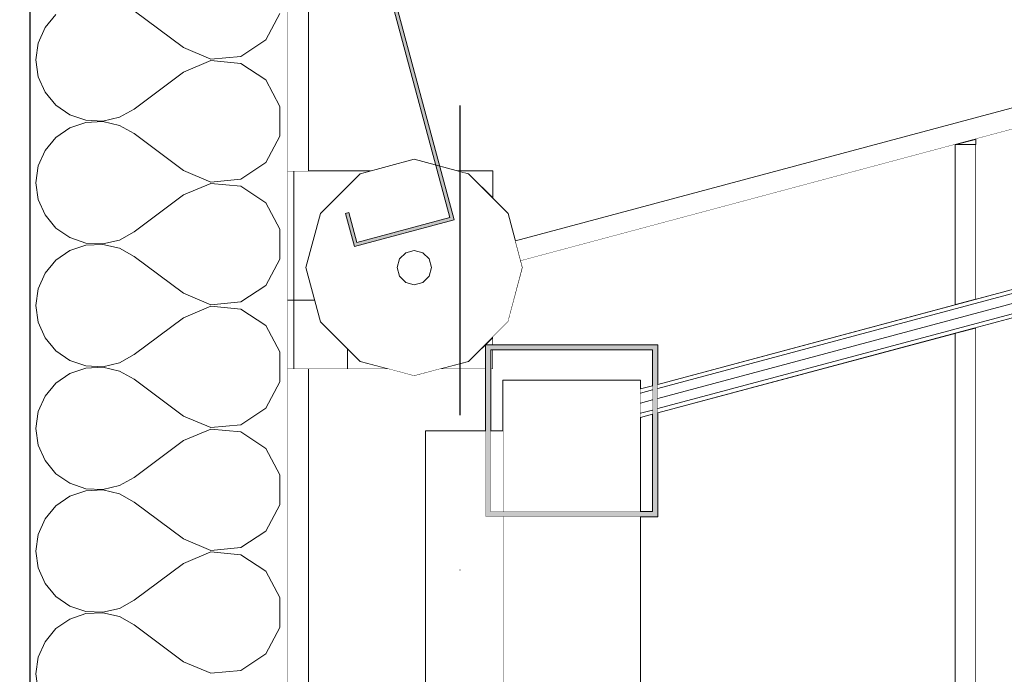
# Model space of a CAD drawing. Header units: millimetres. Extents: x -12989 to 381717, y -50461 to 30884.
# Tile 23 of 63: x 363530 to 364102, y -40532 to -40151. Entities that reach past the tile are written whole.
import ezdxf
from ezdxf.enums import TextEntityAlignment as Align

# ---------------------------------------------------------------- set-up
doc = ezdxf.new("R2010")
doc.units = ezdxf.units.MM
doc.header["$MEASUREMENT"] = 0
doc.linetypes.add('Kropki i Kreski', pattern=[360, 180, -90, 0, -90])
doc.linetypes.add('Wipeout_Contour', pattern=[1000, 0, -1000])
for name, color, linetype in [('AS_Belki.Import IFC', 7, 'Continuous'), ('AS_Blachy.Import IFC', 7, 'Continuous'), ('Nowe_04-ŚCIANY DZIAŁOWE', 7, 'Continuous'), ('Nowe_A__SCIANY', 7, 'Continuous'), ('Nowe_A_WYM', 7, 'Continuous'), ('Nowe_Drzwi Archicad', 7, 'Continuous'), ('Nowe_Warstwa IFC.Import IFC', 7, 'Continuous')]:
    doc.layers.add(name, color=color, linetype=linetype)
for name, color, linetype, lineweight in [('AS_Belki.Import IFC_Nr_pióra__1', 7, 'Continuous', 13), ('AS_Belki.Import IFC_Nr_pióra__88', 7, 'Continuous', 13), ('AS_Belki.Import IFC_Nr_pióra__90', 7, 'Continuous', 13), ('AS_Blachy.Import IFC_Nr_pióra__4', 7, 'Continuous', 13), ('Nowe_A__SCIANY_Nr_pióra__27', 7, 'Continuous', 25), ('Nowe_A_WYM_Nr_pióra__1', 7, 'Continuous', 13), ('Nowe_A_WYM_Nr_pióra__45', 7, 'Continuous', 15), ('Nowe_A_WYM_Nr_pióra__85', 7, 'Continuous', 13), ('Nowe_Drzwi Archicad_Nr_pióra__101', 252, 'Continuous', 5), ('Nowe_Drzwi Archicad_Nr_pióra__41', 7, 'Continuous', 15), ('Nowe_Warstwa IFC.Import IFC_Nr_pióra__1', 7, 'Continuous', 13), ('Nowe_Warstwa IFC.Import IFC_Nr_pióra__25', 7, 'Continuous', 25)]:
    doc.layers.add(name, color=color, linetype=linetype, lineweight=lineweight)
doc.layers.add('Nowe_A__SCIANY_Nr_pióra__174', color=7, linetype='Continuous', lineweight=5, true_color=0x6a6a6a)
doc.styles.add('STYL_AUTOMATYCZNY_1', font='arial.ttf')
doc.styles.add('STYL_AUTOMATYCZNY_5', font='arial.ttf')
doc.dimstyles.new('STYL_AUTOMATYCZNY__1', dxfattribs={"dimtxt": 139.999998, "dimasz": 57, "dimexe": 0.18, "dimexo": 0.0625, "dimgap": 0, "dimtad": 1, "dimdec": 0, "dimlfac": 0.1, "dimzin": 0, "dimdsep": 46, "dimtxsty": 'STYL_AUTOMATYCZNY_5', "dimblk": 'ARROWHEAD_6', "dimblk1": 'ARROWHEAD_6', "dimblk2": 'ARROWHEAD_6', "dimcen": 0.09, "dimse1": 1, "dimse2": 1, "dimclrd": 7, "dimclre": 7, "dimclrt": 7, "dimadec": 0, "dimazin": 0, "dimtfac": 1, "dimtdec": 4, "dimtmove": 0, "dimatfit": 3, "dimfxl": 0, "dimtolj": 1, "dimtzin": 0, "dimarcsym": 0})

# ---------------------------------------------------------------- blocks, each defined once
blk = doc.blocks.new('*X9', base_point=(363535.4, -45960.59))
at = {"layer": 'Nowe_A__SCIANY_Nr_pióra__174', "color": 251, "linetype": 'Continuous', "lineweight": 5, "true_color": 0x6a6a6a}
for p, q in [((363550.6, -40148.51), (363544.31, -40156.1)), ((363624.69, -40167.73), (363596.12, -40146.31)), ((363672.54, -40163.19), (363680.76, -40147.86)), ((363544.31, -40156.1), (363540.33, -40165.12)), ((363540.33, -40165.12), (363538.98, -40174.88)), ((363624.69, -40167.73), (363640.73, -40174.47)), ((363658.05, -40172.83), (363672.54, -40163.19)), ((363640.73, -40174.47), (363658.05, -40172.83)), ((363538.98, -40174.88), (363540.33, -40184.64)), ((363640.73, -40175.29), (363624.69, -40182.02)), ((363658.05, -40176.93), (363640.73, -40175.29)), ((363672.54, -40186.56), (363658.05, -40176.93)), ((363540.33, -40184.64), (363544.31, -40193.65)), ((363624.69, -40182.02), (363596.12, -40203.45)), ((363680.76, -40201.89), (363672.54, -40186.56)), ((363544.31, -40193.65), (363550.6, -40201.24)), ((363550.6, -40201.24), (363558.72, -40206.82)), ((363680.76, -40219.29), (363680.76, -40201.89)), ((363558.72, -40206.82), (363568.06, -40209.97)), ((363587.5, -40208.22), (363596.12, -40203.45)), ((363568.06, -40211.21), (363558.72, -40214.36)), ((363568.06, -40209.97), (363577.9, -40210.45)), ((363577.9, -40210.74), (363568.06, -40211.21)), ((363577.9, -40210.45), (363587.5, -40208.22)), ((363587.5, -40212.97), (363577.9, -40210.74)), ((363596.12, -40217.73), (363587.5, -40212.97)), ((363558.72, -40214.36), (363550.6, -40219.94)), ((363624.69, -40239.16), (363596.12, -40217.73)), ((363672.54, -40234.62), (363680.76, -40219.29)), ((363550.6, -40219.94), (363544.31, -40227.53)), ((363544.31, -40227.53), (363540.33, -40236.55)), ((363658.05, -40244.25), (363672.54, -40234.62)), ((363540.33, -40236.55), (363538.98, -40246.31)), ((363624.69, -40239.16), (363640.73, -40245.9)), ((363538.98, -40246.31), (363540.33, -40256.07)), ((363640.73, -40246.71), (363624.69, -40253.45)), ((363640.73, -40245.9), (363658.05, -40244.25)), ((363658.05, -40248.36), (363640.73, -40246.71)), ((363624.69, -40253.45), (363596.12, -40274.88)), ((363672.54, -40257.99), (363658.05, -40248.36)), ((363540.33, -40256.07), (363544.31, -40265.08)), ((363680.76, -40273.32), (363672.54, -40257.99)), ((363544.31, -40265.08), (363550.6, -40272.67)), ((363550.6, -40272.67), (363558.72, -40278.25)), ((363587.5, -40279.65), (363596.12, -40274.88)), ((363680.76, -40290.72), (363680.76, -40273.32)), ((363558.72, -40278.25), (363568.06, -40281.4)), ((363568.06, -40281.4), (363577.9, -40281.88)), ((363577.9, -40282.16), (363568.06, -40282.64)), ((363577.9, -40281.88), (363587.5, -40279.65)), ((363587.5, -40284.4), (363577.9, -40282.16)), ((363558.72, -40285.79), (363550.6, -40291.37)), ((363568.06, -40282.64), (363558.72, -40285.79)), ((363596.12, -40289.16), (363587.5, -40284.4)), ((363550.6, -40291.37), (363544.31, -40298.96)), ((363624.69, -40310.59), (363596.12, -40289.16)), ((363672.54, -40306.05), (363680.76, -40290.72)), ((363544.31, -40298.96), (363540.33, -40307.98)), ((363540.33, -40307.98), (363538.98, -40317.73)), ((363624.69, -40310.59), (363640.73, -40317.33)), ((363658.05, -40315.68), (363672.54, -40306.05)), ((363640.73, -40317.33), (363658.05, -40315.68)), ((363538.98, -40317.73), (363540.33, -40327.49)), ((363640.73, -40318.14), (363624.69, -40324.88)), ((363658.05, -40319.79), (363640.73, -40318.14)), ((363672.54, -40329.42), (363658.05, -40319.79)), ((363540.33, -40327.49), (363544.31, -40336.51)), ((363624.69, -40324.88), (363596.12, -40346.31)), ((363680.76, -40344.75), (363672.54, -40329.42)), ((363544.31, -40336.51), (363550.6, -40344.1)), ((363550.6, -40344.1), (363558.72, -40349.68)), ((363680.76, -40362.15), (363680.76, -40344.75)), ((363558.72, -40349.68), (363568.06, -40352.83)), ((363587.5, -40351.07), (363596.12, -40346.31)), ((363568.06, -40354.07), (363558.72, -40357.22)), ((363568.06, -40352.83), (363577.9, -40353.3)), ((363577.9, -40353.59), (363568.06, -40354.07)), ((363577.9, -40353.3), (363587.5, -40351.07)), ((363587.5, -40355.82), (363577.9, -40353.59)), ((363596.12, -40360.59), (363587.5, -40355.82)), ((363558.72, -40357.22), (363550.6, -40362.8)), ((363624.69, -40382.02), (363596.12, -40360.59)), ((363672.54, -40377.48), (363680.76, -40362.15)), ((363550.6, -40362.8), (363544.31, -40370.39)), ((363544.31, -40370.39), (363540.33, -40379.4)), ((363540.33, -40379.4), (363538.98, -40389.16)), ((363658.05, -40387.11), (363672.54, -40377.48)), ((363624.69, -40382.02), (363640.73, -40388.75)), ((363538.98, -40389.16), (363540.33, -40398.92)), ((363640.73, -40389.57), (363624.69, -40396.31)), ((363640.73, -40388.75), (363658.05, -40387.11)), ((363658.05, -40391.22), (363640.73, -40389.57)), ((363624.69, -40396.31), (363596.12, -40417.73)), ((363672.54, -40400.85), (363658.05, -40391.22)), ((363540.33, -40398.92), (363544.31, -40407.94)), ((363680.76, -40416.18), (363672.54, -40400.85)), ((363544.31, -40407.94), (363550.6, -40415.53)), ((363550.6, -40415.53), (363558.72, -40421.11)), ((363587.5, -40422.5), (363596.12, -40417.73)), ((363680.76, -40433.58), (363680.76, -40416.18)), ((363558.72, -40421.11), (363568.06, -40424.26)), ((363568.06, -40424.26), (363577.9, -40424.73)), ((363577.9, -40425.02), (363568.06, -40425.5)), ((363577.9, -40424.73), (363587.5, -40422.5)), ((363587.5, -40427.25), (363577.9, -40425.02)), ((363558.72, -40428.65), (363550.6, -40434.23)), ((363568.06, -40425.5), (363558.72, -40428.65)), ((363596.12, -40432.02), (363587.5, -40427.25)), ((363550.6, -40434.23), (363544.31, -40441.82)), ((363624.69, -40453.45), (363596.12, -40432.02)), ((363672.54, -40448.91), (363680.76, -40433.58)), ((363544.31, -40441.82), (363540.33, -40450.83)), ((363540.33, -40450.83), (363538.98, -40460.59)), ((363624.69, -40453.45), (363640.73, -40460.18)), ((363658.05, -40458.54), (363672.54, -40448.91)), ((363640.73, -40460.18), (363658.05, -40458.54)), ((363538.98, -40460.59), (363540.33, -40470.35)), ((363640.73, -40461), (363624.69, -40467.73)), ((363658.05, -40462.64), (363640.73, -40461)), ((363672.54, -40472.27), (363658.05, -40462.64)), ((363540.33, -40470.35), (363544.31, -40479.37)), ((363624.69, -40467.73), (363596.12, -40489.16)), ((363680.76, -40487.61), (363672.54, -40472.27)), ((363544.31, -40479.37), (363550.6, -40486.96)), ((363550.6, -40486.96), (363558.72, -40492.54)), ((363680.76, -40505), (363680.76, -40487.61)), ((363558.72, -40492.54), (363568.06, -40495.68)), ((363577.9, -40496.16), (363587.5, -40493.93)), ((363587.5, -40493.93), (363596.12, -40489.16)), ((363568.06, -40496.93), (363558.72, -40500.08)), ((363568.06, -40495.68), (363577.9, -40496.16)), ((363577.9, -40496.45), (363568.06, -40496.93)), ((363587.5, -40498.68), (363577.9, -40496.45)), ((363596.12, -40503.45), (363587.5, -40498.68)), ((363558.72, -40500.08), (363550.6, -40505.66)), ((363624.69, -40524.88), (363596.12, -40503.45)), ((363672.54, -40520.34), (363680.76, -40505)), ((363550.6, -40505.66), (363544.31, -40513.24)), ((363544.31, -40513.24), (363540.33, -40522.26)), ((363540.33, -40522.26), (363538.98, -40532.02)), ((363658.05, -40529.97), (363672.54, -40520.34)), ((363624.69, -40524.88), (363640.73, -40531.61)), ((363538.98, -40532.02), (363540.33, -40541.78)), ((363640.73, -40531.61), (363658.05, -40529.97))]:
    blk.add_line(p, q, dxfattribs=at)
blk = doc.blocks.new('ElemPrzekroju_1_1', base_point=(363535.4, -45960.59))
at = {"color": 254, "linetype": 'Wipeout_Contour', "lineweight": 0, "ltscale": 5854869.738324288}
blk.add_wipeout([(363685.4, -40640.59), (363685.4, -40064.75), (363535.4, -40104.95), (363535.4, -40640.59), (363555.4, -40660.59), (363535.4, -40680.59), (363535.4, -41640.59), (363555.4, -41660.59), (363535.4, -41680.59), (363535.4, -41960.59), (363685.4, -41960.59), (363685.4, -41680.59), (363665.4, -41660.59), (363685.4, -41640.59), (363685.4, -40680.59), (363665.4, -40660.59)], dxfattribs=at).dxf.layer = 'Nowe_A__SCIANY'
at = {"layer": 'Nowe_A__SCIANY_Nr_pióra__27', "color": 7, "linetype": 'Continuous', "lineweight": 25}
for p, q in [((363685.4, -40064.75), (363685.4, -40640.59)), ((363535.4, -40104.95), (363535.4, -40640.59))]:
    blk.add_line(p, q, dxfattribs=at)
at = {"layer": 'Nowe_A__SCIANY', "lineweight": 0}
blk.add_blockref('*X9', (363535.4, -45960.59), dxfattribs=at)
blk = doc.blocks.new('ElemPrzekroju_12_1', base_point=(363535.4, -45960.59))
at = {"layer": 'Nowe_Drzwi Archicad_Nr_pióra__101', "color": 252, "linetype": 'Continuous', "lineweight": 5}
for p, q in [((364011.88, -40368.3), (367072.97, -39548.08)), ((364012.46, -40370.21), (367073.49, -39550.01)), ((364025.82, -40414.26), (367085.39, -39594.45)), ((364026.4, -40416.17), (367085.91, -39596.38)), ((363765.4, -40390.59), (363765.4, -40356.93)), ((363900.4, -40398.17), (364011.88, -40368.3)), ((363900.4, -40400.24), (364012.46, -40370.21)), ((363962.33, -40385.12), (364011.88, -40368.3)), ((363963.1, -40386.97), (364012.46, -40370.21)), ((364012.46, -40370.21), (364011.88, -40368.3)), ((364025.82, -40414.26), (364012.46, -40370.21)), ((363915.4, -40408.26), (363962.33, -40385.12)), ((363963.1, -40386.97), (363962.33, -40385.12)), ((363916.41, -40410), (363963.1, -40386.97)), ((363980.74, -40429.56), (363963.1, -40386.97)), ((363890.4, -40400.85), (363897.4, -40398.97)), ((363890.4, -40402.92), (363897.4, -40401.04)), ((363900.4, -40418.28), (363915.4, -40408.26)), ((363900.4, -40420.69), (363916.41, -40410)), ((363916.41, -40410), (363915.4, -40408.26)), ((363939.46, -40449.92), (363916.41, -40410)), ((363890.4, -40450.54), (364025.82, -40414.26)), ((363890.4, -40452.61), (364026.4, -40416.17)), ((363980.74, -40429.56), (364025.82, -40414.26)), ((363981.51, -40431.41), (364026.4, -40416.17)), ((364026.4, -40416.17), (364025.82, -40414.26)), ((363890.4, -40424.96), (363897.4, -40420.29)), ((363890.4, -40427.37), (363897.4, -40422.69)), ((363939.46, -40449.92), (363980.74, -40429.56)), ((363981.51, -40431.41), (363980.74, -40429.56)), ((363697.95, -40452.42), (363765.4, -40434.34)), ((363698.47, -40454.35), (363765.4, -40436.41)), ((363940.46, -40451.65), (363981.51, -40431.41)), ((363901.18, -40475.49), (363939.46, -40449.92)), ((363902.4, -40477.08), (363940.46, -40451.65)), ((363940.46, -40451.65), (363939.46, -40449.92)), ((363901.18, -40475.49), (363890.4, -40461.44)), ((363890.4, -40484.94), (363901.18, -40475.49)), ((363902.4, -40477.08), (363901.18, -40475.49)), ((363890.4, -40487.6), (363902.4, -40477.08)), ((363710.37, -40498.78), (363765.4, -40484.04)), ((363710.89, -40500.71), (363765.4, -40486.11))]:
    blk.add_line(p, q, dxfattribs=at)
at = {"layer": 'Nowe_Drzwi Archicad_Nr_pióra__41', "color": 7, "linetype": 'Continuous', "lineweight": 15}
for p, q in [((363813.46, -40264.17), (363821.9, -40295.67)), ((363821.9, -40295.67), (363813.46, -40327.17))]:
    blk.add_line(p, q, dxfattribs=at)
at = {"color": 254, "linetype": 'Wipeout_Contour', "lineweight": 0, "ltscale": 3293444.072428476}
blk.add_wipeout([(363733.53, -40239.47), (363688.81, -40239.47), (363688.81, -40354.67), (363743.98, -40354.67), (363727.4, -40350.23), (363704.34, -40327.17), (363695.9, -40295.67), (363704.34, -40264.17), (363727.4, -40241.11)], dxfattribs=at).dxf.layer = 'Nowe_Drzwi Archicad'
at = {"color": 254, "linetype": 'Wipeout_Contour', "lineweight": 0, "ltscale": 1464060.125803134}
blk.add_wipeout([(363804.6, -40239.47), (363784.28, -40239.47), (363790.4, -40241.11), (363804.6, -40255.31)], dxfattribs=at).dxf.layer = 'Nowe_Drzwi Archicad'
at = {"color": 254, "linetype": 'Wipeout_Contour', "lineweight": 0, "ltscale": 4391807.888404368}
blk.add_wipeout([(363767.56, -40300.67), (363768.9, -40295.67), (363767.56, -40290.67), (363763.9, -40287.01), (363758.9, -40285.67), (363753.9, -40287.01), (363750.24, -40290.67), (363748.9, -40295.67), (363750.24, -40300.67), (363753.9, -40304.33), (363758.9, -40305.67), (363763.9, -40304.33)], dxfattribs=at).dxf.layer = 'Nowe_Drzwi Archicad'
at = {"color": 254, "linetype": 'Wipeout_Contour', "lineweight": 0, "ltscale": 2196155.548255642}
blk.add_wipeout([(363790.4, -40350.23), (363773.83, -40354.67), (363800.4, -40354.67), (363800.4, -40340.59), (363804.6, -40340.59), (363804.6, -40336.03)], dxfattribs=at).dxf.layer = 'Nowe_Drzwi Archicad'
at = {"layer": 'Nowe_Drzwi Archicad_Nr_pióra__101', "color": 252, "linetype": 'Continuous', "lineweight": 5}
for p, q in [((363804.6, -40239.47), (363784.28, -40239.47)), ((363804.6, -40255.31), (363804.6, -40239.47)), ((363804.6, -40340.59), (363804.6, -40336.03)), ((363720.1, -41860.59), (363720.1, -40342.93)), ((363773.83, -40354.67), (363800.4, -40354.67))]:
    blk.add_line(p, q, dxfattribs=at)
at = {"layer": 'Nowe_Drzwi Archicad_Nr_pióra__41', "color": 7, "linetype": 'Continuous', "lineweight": 15}
for p, q in [((363758.9, -40232.67), (363727.4, -40241.11)), ((363758.9, -40232.67), (363790.4, -40241.11)), ((363727.4, -40241.11), (363704.34, -40264.17)), ((363790.4, -40241.11), (363813.46, -40264.17)), ((363704.34, -40264.17), (363695.9, -40295.67)), ((363753.9, -40287.01), (363750.24, -40290.67)), ((363758.9, -40285.67), (363753.9, -40287.01)), ((363758.9, -40285.67), (363763.9, -40287.01)), ((363763.9, -40287.01), (363767.56, -40290.67)), ((363750.24, -40290.67), (363748.9, -40295.67)), ((363767.56, -40290.67), (363768.9, -40295.67)), ((363695.9, -40295.67), (363704.34, -40327.17)), ((363748.9, -40295.67), (363750.24, -40300.67)), ((363768.9, -40295.67), (363767.56, -40300.67)), ((363750.24, -40300.67), (363753.9, -40304.33)), ((363753.9, -40304.33), (363758.9, -40305.67)), ((363763.9, -40304.33), (363758.9, -40305.67)), ((363767.56, -40300.67), (363763.9, -40304.33)), ((363704.34, -40327.17), (363727.4, -40350.23)), ((363727.4, -40350.23), (363758.9, -40358.67)), ((363790.4, -40350.23), (363758.9, -40358.67))]:
    blk.add_line(p, q, dxfattribs=at)
at = {"color": 254, "linetype": 'Wipeout_Contour', "lineweight": 0, "ltscale": 1463651.154934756}
blk.add_wipeout([(363688.81, -40239.47), (363685.4, -40239.47), (363685.4, -40354.67), (363688.81, -40354.67)], dxfattribs=at).dxf.layer = 'Nowe_Drzwi Archicad'
at = {"color": 254, "linetype": 'Wipeout_Contour', "lineweight": 0, "ltscale": 1464138.823411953}
blk.add_wipeout([(363803.4, -40343.59), (363803.4, -40354.67), (363804.6, -40354.67), (363804.6, -40343.59)], dxfattribs=at).dxf.layer = 'Nowe_Drzwi Archicad'
at = {"layer": 'Nowe_Drzwi Archicad_Nr_pióra__101', "color": 252, "linetype": 'Continuous', "lineweight": 5}
for p, q in [((363688.81, -40239.47), (363685.4, -40239.47)), ((363733.53, -40239.47), (363688.81, -40239.47)), ((363688.81, -40354.67), (363688.81, -40239.47)), ((363688.81, -40314.67), (363685.4, -40314.67)), ((363701, -40314.67), (363688.81, -40314.67)), ((363804.6, -40354.67), (363804.6, -40343.59)), ((363688.81, -40354.67), (363685.4, -40354.67)), ((363687.4, -41860.59), (363687.4, -40354.67)), ((363688.81, -40354.67), (363743.98, -40354.67)), ((363803.4, -40354.67), (363804.6, -40354.67))]:
    blk.add_line(p, q, dxfattribs=at)
at = {"layer": 'Nowe_Drzwi Archicad_Nr_pióra__41', "color": 7, "linetype": 'Continuous', "lineweight": 15}
blk.add_line((363813.46, -40327.17), (363790.4, -40350.23), dxfattribs=at)
blk = doc.blocks.new('ElemPrzekroju_19_1', base_point=(363535.4, -45960.59))
at = {"color": 254, "linetype": 'Wipeout_Contour', "lineweight": 0, "ltscale": 1098889.185900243}
blk.add_wipeout([(364085.4, -40220.84), (364073.4, -40224.05), (364085.4, -40224.05)], dxfattribs=at).dxf.layer = 'Nowe_04-ŚCIANY DZIAŁOWE'
at = {"color": 254, "linetype": 'Wipeout_Contour', "lineweight": 0, "ltscale": 18532288.84054093}
blk.add_wipeout([(364085.4, -40868.75), (364085.4, -45960.59), (365405.4, -45960.59), (365385.4, -45940.59), (365385.4, -44980.59), (365405.4, -44960.59), (365385.4, -44940.59), (365385.4, -43980.59), (365405.4, -43960.59), (365385.4, -43940.59), (365385.4, -42980.59), (365405.4, -42960.59), (365385.4, -42940.59), (365385.4, -42890.59), (365535.4, -42890.59), (365535.4, -42940.59), (365515.4, -42960.59), (365535.4, -42980.59), (365535.4, -43940.59), (365515.4, -43960.59), (365535.4, -43980.59), (365535.4, -44940.59), (365515.4, -44960.59), (365535.4, -44980.59), (365535.4, -45940.59), (365515.4, -45960.59), (368165.8, -45960.59), (368165.8, -43900.59), (369175.8, -43900.59), (369175.8, -45960.59), (377985.4, -45960.59), (377985.4, -40868.75), (377979.8, -40879.17), (376871, -40282.55), (376876.69, -40271.98), (376874.05, -40270.56), (376865.68, -40301.79), (376827.05, -40291.44), (376832.22, -40272.12), (371041.4, -38720.47), (371041.4, -38736.81), (371029.4, -38736.81), (371029.4, -38720.47), (365238.59, -40272.12), (365243.76, -40291.44), (365205.13, -40301.79), (365196.76, -40270.56), (365194.12, -40271.98), (365199.81, -40282.55), (364091.01, -40879.17)], dxfattribs=at).dxf.layer = 'Nowe_04-ŚCIANY DZIAŁOWE'
blk = doc.blocks.new('ElemPrzekroju_61_1', base_point=(363535.4, -45960.59))
at = {"color": 254, "linetype": 'Wipeout_Contour', "lineweight": 0, "ltscale": 1466658.789403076}
blk.add_wipeout([(365106.78, -39934.74), (363817.74, -40280.13), (363820.85, -40291.72), (365109.88, -39946.33)], dxfattribs=at).dxf.layer = 'AS_Blachy.Import IFC'
at = {"layer": 'AS_Blachy.Import IFC_Nr_pióra__4', "color": 7, "linetype": 'Continuous', "lineweight": 13}
for p, q in [((363817.74, -40280.13), (365106.78, -39934.74)), ((363820.85, -40291.72), (365109.88, -39946.33))]:
    blk.add_line(p, q, dxfattribs=at)
blk = doc.blocks.new('ElemPrzekroju_62_1', base_point=(363535.4, -45960.59))
at = {"color": 254, "linetype": 'Wipeout_Contour', "lineweight": 0, "ltscale": 3660733.406004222}
blk.add_wipeout([(363803.4, -40390.59), (363810.4, -40390.59), (363810.4, -40361.05), (363890.4, -40361.05), (363890.4, -40366.26), (363897.4, -40364.38), (363897.4, -40343.59), (363804.6, -40343.59), (363804.6, -40354.67), (363803.4, -40354.67)], dxfattribs=at).dxf.layer = 'AS_Blachy.Import IFC'
at = {"color": 254, "linetype": 'Wipeout_Contour', "lineweight": 0, "ltscale": 3294009.140556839}
blk.add_wipeout([(363697.4, -40354.67), (363697.4, -40868.6), (363765.4, -40868.6), (363765.4, -40390.59), (363800.4, -40390.59), (363800.4, -40354.67), (363773.83, -40354.67), (363758.9, -40358.67), (363743.98, -40354.67)], dxfattribs=at).dxf.layer = 'AS_Blachy.Import IFC'
at = {"color": 254, "linetype": 'Wipeout_Contour', "lineweight": 0, "ltscale": 3295052.757994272}
blk.add_wipeout([(363813.46, -40327.17), (363804.6, -40336.03), (363804.6, -40340.59), (363900.4, -40340.59), (363900.4, -40363.58), (364073.4, -40317.23), (364073.4, -40224.05), (363820.85, -40291.72), (363821.9, -40295.67)], dxfattribs=at).dxf.layer = 'AS_Blachy.Import IFC'
at = {"color": 254, "linetype": 'Wipeout_Contour', "lineweight": 0, "ltscale": 1464522.977739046}
blk.add_wipeout([(363897.4, -40380.95), (363890.4, -40382.83), (363890.4, -40437.59), (363897.4, -40437.59)], dxfattribs=at).dxf.layer = 'AS_Blachy.Import IFC'
at = {"color": 254, "linetype": 'Wipeout_Contour', "lineweight": 0, "ltscale": 2197245.064539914}
blk.add_wipeout([(363890.4, -40440.59), (363890.4, -40868.6), (364073.4, -40868.6), (364073.4, -40333.79), (363900.4, -40380.15), (363900.4, -40440.59)], dxfattribs=at).dxf.layer = 'AS_Blachy.Import IFC'
blk = doc.blocks.new('ElemPrzekroju_65_1', base_point=(363535.4, -45960.59))
at = {"color": 254, "linetype": 'Wipeout_Contour', "lineweight": 0, "ltscale": 1467573.260080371}
blk.add_wipeout([(365194.12, -40271.98), (364085.32, -40868.6), (364091.01, -40879.17), (365199.81, -40282.55)], dxfattribs=at).dxf.layer = 'AS_Blachy.Import IFC'
blk = doc.blocks.new('ElemPrzekroju_68_1', base_point=(363535.4, -45960.59))
at = {"color": 254, "linetype": 'Wipeout_Contour', "lineweight": 0, "ltscale": 1463613.13223832}
blk.add_wipeout([(363685.4, -40239.47), (363697.4, -40239.47), (363697.4, -40104.05), (363685.4, -40104.05)], dxfattribs=at).dxf.layer = 'AS_Blachy.Import IFC'
at = {"color": 254, "linetype": 'Wipeout_Contour', "lineweight": 0, "ltscale": 1464031.884727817}
blk.add_wipeout([(363685.4, -40354.67), (363685.4, -41860.59), (363697.4, -41860.59), (363697.4, -40354.67)], dxfattribs=at).dxf.layer = 'AS_Blachy.Import IFC'
at = {"layer": 'AS_Blachy.Import IFC_Nr_pióra__4', "color": 7, "linetype": 'Continuous', "lineweight": 13}
for p, q in [((363697.4, -40239.47), (363697.4, -40104.05)), ((363697.4, -41860.59), (363697.4, -40354.67))]:
    blk.add_line(p, q, dxfattribs=at)
blk = doc.blocks.new('ElemPrzekroju_79_1', base_point=(363535.4, -45960.59))
at = {"color": 254, "linetype": 'Wipeout_Contour', "lineweight": 0, "ltscale": 1465198.819117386}
blk.add_wipeout([(364073.4, -40224.05), (364073.4, -40317.23), (364085.4, -40314.01), (364085.4, -40224.05)], dxfattribs=at).dxf.layer = 'AS_Blachy.Import IFC'
at = {"color": 254, "linetype": 'Wipeout_Contour', "lineweight": 0, "ltscale": 2565665.205531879}
blk.add_wipeout([(364073.4, -40333.79), (364073.4, -45960.59), (364085.4, -45960.59), (364085.4, -40868.75), (364085.32, -40868.6), (364085.4, -40868.55), (364085.4, -40330.57)], dxfattribs=at).dxf.layer = 'AS_Blachy.Import IFC'
at = {"layer": 'AS_Blachy.Import IFC_Nr_pióra__4', "color": 7, "linetype": 'Continuous', "lineweight": 13}
for p, q in [((364073.4, -40224.05), (364073.4, -40317.23)), ((364073.4, -40224.05), (364085.4, -40224.05)), ((364085.4, -40224.05), (364085.4, -40314.01)), ((364073.4, -40333.79), (364073.4, -45960.59)), ((364085.4, -40330.57), (364085.4, -40868.55))]:
    blk.add_line(p, q, dxfattribs=at)
blk = doc.blocks.new('ElemPrzekroju_83_1', base_point=(363535.4, -45960.59))
at = {"color": 254, "linetype": 'Wipeout_Contour', "lineweight": 0, "ltscale": 8443557.957449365}
blk.add_wipeout([(364085.4, -40314.01), (364893.88, -40097.38), (364900.82, -40097.95), (364904.91, -40102.71), (364903.75, -40108.87), (364898.02, -40112.83), (364085.4, -40330.57), (364085.4, -40868.55), (365196.76, -40270.56), (365188.56, -40239.97), (365169.24, -40245.15), (365163.55, -40223.9), (365182.87, -40218.72), (365156.21, -40119.23), (365136.89, -40124.4), (365131.2, -40103.15), (365150.52, -40097.98), (365123.86, -39998.49), (365104.54, -40003.66), (365098.84, -39982.41), (365118.16, -39977.24), (365109.88, -39946.33), (364085.4, -40220.84)], dxfattribs=at).dxf.layer = 'AS_Blachy.Import IFC'
at = {"layer": 'AS_Blachy.Import IFC_Nr_pióra__4', "color": 7, "linetype": 'Continuous', "lineweight": 13}
blk.add_line((364085.4, -40220.84), (364085.4, -40224.05), dxfattribs=at)
blk = doc.blocks.new('ElemPrzekroju_98_1', base_point=(363535.4, -45960.59))
at = {"layer": 'AS_Belki.Import IFC', "linetype": 'Continuous', "lineweight": 0, "true_color": 0x000000}
h = blk.add_hatch(color=18, dxfattribs=at)
h.paths.add_polyline_path([(363800.4, -40440.59), (363900.4, -40440.59), (363900.4, -40340.59), (363800.4, -40340.59)])
h.paths.add_polyline_path([(363897.4, -40437.59), (363803.4, -40437.59), (363803.4, -40343.59), (363897.4, -40343.59)], flags=0)
at = {"layer": 'AS_Belki.Import IFC_Nr_pióra__1', "color": 7, "linetype": 'Continuous', "lineweight": 13}
for p, q in [((363800.4, -40340.59), (363800.4, -40440.59)), ((363900.4, -40340.59), (363800.4, -40340.59)), ((363803.4, -40343.59), (363803.4, -40437.59)), ((363897.4, -40343.59), (363803.4, -40343.59)), ((363897.4, -40343.59), (363897.4, -40437.59)), ((363900.4, -40340.59), (363900.4, -40440.59)), ((363900.4, -40440.59), (363800.4, -40440.59)), ((363897.4, -40437.59), (363803.4, -40437.59))]:
    blk.add_line(p, q, dxfattribs=at)
blk = doc.blocks.new('ElemPrzekroju_101_1', base_point=(363535.4, -45960.59))
at = {"layer": 'AS_Belki.Import IFC_Nr_pióra__1', "color": 7, "linetype": 'Continuous', "lineweight": 13}
blk.add_line((363890.4, -40867.17), (363810.4, -40867.17), dxfattribs=at)
at = {"color": 254, "linetype": 'Wipeout_Contour', "lineweight": 0, "ltscale": 1464345.44184747}
blk.add_wipeout([(363890.4, -40361.05), (363810.4, -40361.05), (363810.4, -40437.59), (363890.4, -40437.59)], dxfattribs=at).dxf.layer = 'AS_Belki.Import IFC'
at = {"color": 254, "linetype": 'Wipeout_Contour', "lineweight": 0, "ltscale": 1464434.246094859}
blk.add_wipeout([(363890.4, -40758.84), (363890.4, -40440.59), (363810.4, -40440.59), (363810.4, -40758.84)], dxfattribs=at).dxf.layer = 'AS_Belki.Import IFC'
at = {"color": 254, "linetype": 'Wipeout_Contour', "lineweight": 0, "ltscale": 1464528.978596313}
blk.add_wipeout([(363887.4, -40762.91), (363813.4, -40762.91), (363813.4, -40863.11), (363887.4, -40863.11)], dxfattribs=at).dxf.layer = 'AS_Belki.Import IFC'
at = {"layer": 'AS_Belki.Import IFC', "linetype": 'Continuous', "lineweight": 0, "true_color": 0x000000}
h = blk.add_hatch(color=18, dxfattribs=at)
h.paths.add_polyline_path([(363890.4, -40867.17), (363890.4, -40758.84), (363810.4, -40758.84), (363810.4, -40867.17)])
h.paths.add_polyline_path([(363813.4, -40863.11), (363813.4, -40762.91), (363887.4, -40762.91), (363887.4, -40863.11)], flags=0)
at = {"layer": 'AS_Belki.Import IFC_Nr_pióra__1', "color": 7, "linetype": 'Continuous', "lineweight": 13}
for p, q in [((363810.4, -40758.84), (363810.4, -40867.17)), ((363890.4, -40758.84), (363810.4, -40758.84)), ((363813.4, -40762.91), (363813.4, -40863.11)), ((363887.4, -40762.91), (363813.4, -40762.91)), ((363887.4, -40762.91), (363887.4, -40863.11)), ((363890.4, -40758.84), (363890.4, -40867.17)), ((363887.4, -40863.11), (363813.4, -40863.11))]:
    blk.add_line(p, q, dxfattribs=at)
at = {"layer": 'AS_Belki.Import IFC_Nr_pióra__90', "color": 7, "linetype": 'Continuous', "lineweight": 13}
for p, q in [((363810.4, -40361.05), (363890.4, -40361.05)), ((363810.4, -40437.59), (363810.4, -40361.05)), ((363890.4, -40437.59), (363890.4, -40361.05)), ((363810.4, -40758.84), (363810.4, -40440.59)), ((363890.4, -40758.84), (363890.4, -40440.59))]:
    blk.add_line(p, q, dxfattribs=at)
blk = doc.blocks.new('ElemPrzekroju_111_1', base_point=(363535.4, -45960.59))
at = {"color": 254, "linetype": 'Wipeout_Contour', "lineweight": 0, "ltscale": 1466453.017850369}
blk.add_wipeout([(364891.08, -40112.27), (363900.4, -40377.72), (363900.4, -40380.15), (364898.02, -40112.83)], dxfattribs=at).dxf.layer = 'AS_Belki.Import IFC'
at = {"color": 254, "linetype": 'Wipeout_Contour', "lineweight": 0, "ltscale": 1464503.906077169}
blk.add_wipeout([(363890.4, -40366.26), (363890.4, -40368.69), (363897.4, -40366.81), (363897.4, -40364.38)], dxfattribs=at).dxf.layer = 'AS_Belki.Import IFC'
at = {"color": 254, "linetype": 'Wipeout_Contour', "lineweight": 0, "ltscale": 1464510.142457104}
blk.add_wipeout([(363890.4, -40382.83), (363897.4, -40380.95), (363897.4, -40378.52), (363890.4, -40380.4)], dxfattribs=at).dxf.layer = 'AS_Belki.Import IFC'
at = {"color": 254, "linetype": 'Wipeout_Contour', "lineweight": 0, "ltscale": 1466440.557151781}
blk.add_wipeout([(364886.99, -40107.51), (363900.4, -40371.86), (363900.4, -40377.72), (364891.08, -40112.27)], dxfattribs=at).dxf.layer = 'AS_Belki.Import IFC'
at = {"color": 254, "linetype": 'Wipeout_Contour', "lineweight": 0, "ltscale": 1464508.315691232}
blk.add_wipeout([(363890.4, -40374.54), (363890.4, -40380.4), (363897.4, -40378.52), (363897.4, -40372.67)], dxfattribs=at).dxf.layer = 'AS_Belki.Import IFC'
at = {"layer": 'AS_Belki.Import IFC_Nr_pióra__90', "color": 7, "linetype": 'Continuous', "lineweight": 13}
for p, q in [((363897.4, -40378.52), (363890.4, -40380.4)), ((363897.4, -40380.95), (363890.4, -40382.83))]:
    blk.add_line(p, q, dxfattribs=at)
at = {"color": 254, "linetype": 'Wipeout_Contour', "lineweight": 0, "ltscale": 1466439.990659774}
blk.add_wipeout([(363900.4, -40366.01), (364888.15, -40101.34), (364893.88, -40097.38), (363900.4, -40363.58)], dxfattribs=at).dxf.layer = 'AS_Belki.Import IFC'
at = {"color": 254, "linetype": 'Wipeout_Contour', "lineweight": 0, "ltscale": 1464505.73250524}
blk.add_wipeout([(363890.4, -40368.69), (363890.4, -40374.54), (363897.4, -40372.67), (363897.4, -40366.81)], dxfattribs=at).dxf.layer = 'AS_Belki.Import IFC'
at = {"layer": 'AS_Belki.Import IFC_Nr_pióra__90', "color": 7, "linetype": 'Continuous', "lineweight": 13}
for p, q in [((363897.4, -40364.38), (363890.4, -40366.26)), ((363897.4, -40366.81), (363890.4, -40368.69)), ((363897.4, -40372.67), (363890.4, -40374.54))]:
    blk.add_line(p, q, dxfattribs=at)
at = {"color": 254, "linetype": 'Wipeout_Contour', "lineweight": 0, "ltscale": 1466435.15863281}
blk.add_wipeout([(363900.4, -40371.86), (364886.99, -40107.51), (364888.15, -40101.34), (363900.4, -40366.01)], dxfattribs=at).dxf.layer = 'AS_Belki.Import IFC'
at = {"layer": 'AS_Belki.Import IFC_Nr_pióra__90', "color": 7, "linetype": 'Continuous', "lineweight": 13}
for p, q in [((364893.88, -40097.38), (363900.4, -40363.58)), ((364888.15, -40101.34), (363900.4, -40366.01)), ((364886.99, -40107.51), (363900.4, -40371.86)), ((364891.08, -40112.27), (363900.4, -40377.72)), ((364898.02, -40112.83), (363900.4, -40380.15))]:
    blk.add_line(p, q, dxfattribs=at)
blk = doc.blocks.new('ElemPrzekroju_114_1', base_point=(363535.4, -45960.59))
at = {"layer": 'AS_Belki.Import IFC', "linetype": 'Continuous', "lineweight": 0, "true_color": 0x000000}
blk.add_hatch(color=18, dxfattribs=at).paths.add_polyline_path([(363782.02, -40267.96), (363730.77, -40076.71), (363792.59, -40060.15), (363797.25, -40077.53), (363799.18, -40077.01), (363794.01, -40057.7), (363728.32, -40075.3), (363779.57, -40266.55), (363725.48, -40281.04), (363720.82, -40263.66), (363718.89, -40264.17), (363724.06, -40283.49)])
at = {"layer": 'AS_Belki.Import IFC_Nr_pióra__1', "color": 7, "linetype": 'Continuous', "lineweight": 13}
for p, q in [((363794.01, -40057.7), (363728.32, -40075.3)), ((363794.01, -40057.7), (363799.18, -40077.01)), ((363792.59, -40060.15), (363730.77, -40076.71)), ((363792.59, -40060.15), (363797.25, -40077.53)), ((363728.32, -40075.3), (363779.57, -40266.55)), ((363730.77, -40076.71), (363782.02, -40267.96)), ((363799.18, -40077.01), (363797.25, -40077.53)), ((363720.82, -40263.66), (363718.89, -40264.17)), ((363718.89, -40264.17), (363724.06, -40283.49)), ((363720.82, -40263.66), (363725.48, -40281.04)), ((363782.02, -40267.96), (363724.06, -40283.49)), ((363779.57, -40266.55), (363725.48, -40281.04))]:
    blk.add_line(p, q, dxfattribs=at)
blk = doc.blocks.new('ElemPrzekroju_117_1', base_point=(363535.4, -45960.59))
at = {"color": 254, "linetype": 'Wipeout_Contour', "lineweight": 0, "ltscale": 3294898.903456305}
blk.add_wipeout([(363800.4, -40390.59), (363765.4, -40390.59), (363765.4, -41860.59), (363865.4, -41860.59), (363865.4, -40867.17), (363810.4, -40867.17), (363810.4, -40758.84), (363810.4, -40440.59), (363800.4, -40440.59)], dxfattribs=at).dxf.layer = 'AS_Belki.Import IFC'
at = {"layer": 'AS_Belki.Import IFC_Nr_pióra__88', "color": 7, "linetype": 'Continuous', "lineweight": 13}
for p, q in [((363765.4, -40390.59), (363800.4, -40390.59)), ((363765.4, -41860.59), (363765.4, -40390.59))]:
    blk.add_line(p, q, dxfattribs=at)
at = {"color": 254, "linetype": 'Wipeout_Contour', "lineweight": 0, "ltscale": 1464179.021651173}
blk.add_wipeout([(363803.4, -40390.59), (363803.4, -40437.59), (363810.4, -40437.59), (363810.4, -40390.59)], dxfattribs=at).dxf.layer = 'AS_Belki.Import IFC'
at = {"layer": 'AS_Belki.Import IFC_Nr_pióra__88', "color": 7, "linetype": 'Continuous', "lineweight": 13}
blk.add_line((363803.4, -40390.59), (363810.4, -40390.59), dxfattribs=at)
blk = doc.blocks.new('Standardowy znacznik osi[4]_1', base_point=(363785.4, -35960.59))
at = {"layer": 'Nowe_Warstwa IFC.Import IFC_Nr_pióra__25', "color": 7, "linetype": 'Kropki i Kreski', "lineweight": 25}
blk.add_line((363785.4, -36960.59), (363785.4, -48960.59), dxfattribs=at)
at = {"layer": 'Nowe_Warstwa IFC.Import IFC_Nr_pióra__1', "color": 7, "lineweight": 13, "style": 'STYL_AUTOMATYCZNY_1'}
for tag, p in [('AC_MarkerText_1_0', (363785.4, -35623.09)), ('AC_MarkerText_1_1', (363785.4, -50123.09))]:
    blk.add_attdef(tag, text='', height=175, rotation=360, dxfattribs=at).set_placement(p, align=Align.TOP_CENTER)
blk = doc.blocks.new('*D168', base_point=(363535.4, -45960.59))
at = {"layer": 'Nowe_A_WYM_Nr_pióra__45', "color": 7, "linetype": 'Continuous', "lineweight": 15}
for p, q in [((362793.29, -39918.33), (362733.29, -39858.33)), ((362733.29, -41930.59), (362793.29, -41990.59))]:
    blk.add_line(p, q, dxfattribs=at)
at = {"layer": 'Nowe_A_WYM_Nr_pióra__85', "color": 7, "linetype": 'Continuous', "lineweight": 13}
for p, q in [((362763.29, -39888.33), (362763.29, -39843.33)), ((362819.54, -39888.33), (362707.04, -39888.33)), ((362763.29, -41960.59), (362763.29, -39888.33))]:
    blk.add_line(p, q, dxfattribs=at)
at = {"layer": 'Nowe_A_WYM_Nr_pióra__1', "color": 7, "lineweight": 13, "insert": (362735.29, -41084.63), "char_height": 140, "attachment_point": 7, "rotation": 90, "style": 'STYL_AUTOMATYCZNY_5'}
blk.add_mtext('\\A1;{\\pql;\\fArial|b0|i0|c238|p0;\\W1.000000;207}', dxfattribs=at)
blk = doc.blocks.new('ARROWHEAD_6')
at = {"color": 0, "linetype": 'Continuous', "lineweight": 0}
for p, q in [((-0.5, -0.5), (0.5, 0.5)), ((0, 0), (-1, 0))]:
    blk.add_line(p, q, dxfattribs=at)
blk = doc.blocks.new('*D187', base_point=(363535.4, -45960.59))
at = {"layer": 'Nowe_A_WYM_Nr_pióra__45', "color": 7, "linetype": 'Continuous', "lineweight": 15}
for p, q in [((362543.29, -37900.67), (362483.29, -37840.67)), ((362483.29, -45950.59), (362543.29, -46010.59))]:
    blk.add_line(p, q, dxfattribs=at)
at = {"layer": 'Nowe_A_WYM_Nr_pióra__85', "color": 7, "linetype": 'Continuous', "lineweight": 13}
for p, q in [((362513.29, -37870.67), (362513.29, -37825.67)), ((362569.54, -37870.67), (362457.04, -37870.67)), ((362513.29, -45980.59), (362513.29, -37870.67)), ((362569.54, -45980.59), (362457.04, -45980.59)), ((362513.29, -46025.59), (362513.29, -45980.59))]:
    blk.add_line(p, q, dxfattribs=at)
at = {"layer": 'Nowe_A_WYM_Nr_pióra__1', "color": 7, "lineweight": 13, "insert": (362485.29, -42078.68), "char_height": 140, "attachment_point": 7, "rotation": 90, "style": 'STYL_AUTOMATYCZNY_5'}
blk.add_mtext('\\A1;{\\pql;\\fArial|b0|i0|c238|p0;\\W1.000000;811}', dxfattribs=at)

msp = doc.modelspace()

# ---------------------------------------------------------------- block references
at = {"layer": 'Nowe_A__SCIANY', "lineweight": 0}
msp.add_blockref('ElemPrzekroju_1_1', (363535.4, -45960.59), dxfattribs=at)

# ---------------------------------------------------------------- next in the draw order: block references
at = {"layer": 'Nowe_Drzwi Archicad', "lineweight": 0}
msp.add_blockref('ElemPrzekroju_12_1', (363535.4, -45960.59), dxfattribs=at)

# ---------------------------------------------------------------- next in the draw order: block references
at = {"layer": 'Nowe_04-ŚCIANY DZIAŁOWE', "lineweight": 0}
msp.add_blockref('ElemPrzekroju_19_1', (363535.4, -45960.59), dxfattribs=at)

# ---------------------------------------------------------------- next in the draw order: dimensions: what is measured, and where the dimension line sits
at = {"layer": 'Nowe_A_WYM', "color": 7, "linetype": 'Continuous', "lineweight": 13}
dim = msp.add_linear_dim(base=(362763.29, -39888.33), p1=(363535.4, -41960.59), p2=(363505.4, -39888.33), angle=90, dimstyle='STYL_AUTOMATYCZNY__1', dxfattribs=at)
dim.commit()
dim.dimension.update_dxf_attribs({"geometry": '*D168', "text_midpoint": (362665.29, -40924.82), "dimtype": 160, "text_rotation": 90})

# ---------------------------------------------------------------- next in the draw order: block references
at = {"layer": 'AS_Blachy.Import IFC', "lineweight": 0}
msp.add_blockref('ElemPrzekroju_61_1', (363535.4, -45960.59), dxfattribs=at)

# ---------------------------------------------------------------- next in the draw order: block references
for name in ['ElemPrzekroju_62_1', 'ElemPrzekroju_65_1']:
    msp.add_blockref(name, (363535.4, -45960.59), dxfattribs=at)

# ---------------------------------------------------------------- next in the draw order: block references
at = {"layer": 'AS_Belki.Import IFC', "lineweight": 0}
for name in ['ElemPrzekroju_114_1', 'ElemPrzekroju_98_1']:
    msp.add_blockref(name, (363535.4, -45960.59), dxfattribs=at)
at = {"layer": 'AS_Blachy.Import IFC', "lineweight": 0}
for name in ['ElemPrzekroju_68_1', 'ElemPrzekroju_79_1']:
    msp.add_blockref(name, (363535.4, -45960.59), dxfattribs=at)

# ---------------------------------------------------------------- next in the draw order: block references
at = {"layer": 'AS_Belki.Import IFC', "lineweight": 0}
msp.add_blockref('ElemPrzekroju_101_1', (363535.4, -45960.59), dxfattribs=at)
at = {"layer": 'AS_Blachy.Import IFC', "lineweight": 0}
msp.add_blockref('ElemPrzekroju_83_1', (363535.4, -45960.59), dxfattribs=at)

# ---------------------------------------------------------------- next in the draw order: block references
at = {"layer": 'AS_Belki.Import IFC', "lineweight": 0}
for name in ['ElemPrzekroju_111_1', 'ElemPrzekroju_117_1']:
    msp.add_blockref(name, (363535.4, -45960.59), dxfattribs=at)

# ---------------------------------------------------------------- next in the draw order: block references
at = {"layer": 'Nowe_Warstwa IFC.Import IFC', "color": 7, "linetype": 'Continuous', "lineweight": 13}
msp.add_blockref('Standardowy znacznik osi[4]_1', (363785.4, -35960.59), dxfattribs=at)

# ---------------------------------------------------------------- next in the draw order: dimensions: what is measured, and where the dimension line sits
at = {"layer": 'Nowe_A_WYM', "color": 7, "linetype": 'Continuous', "lineweight": 13}
dim = msp.add_linear_dim(base=(362513.29, -37870.67), p1=(363585.4, -45980.59), p2=(371035.4, -37870.67), angle=90, dimstyle='STYL_AUTOMATYCZNY__1', dxfattribs=at)
dim.commit()
dim.dimension.update_dxf_attribs({"geometry": '*D187', "text_midpoint": (362415.29, -41918.86), "dimtype": 160, "text_rotation": 90})

doc.saveas('drawing.dxf')
